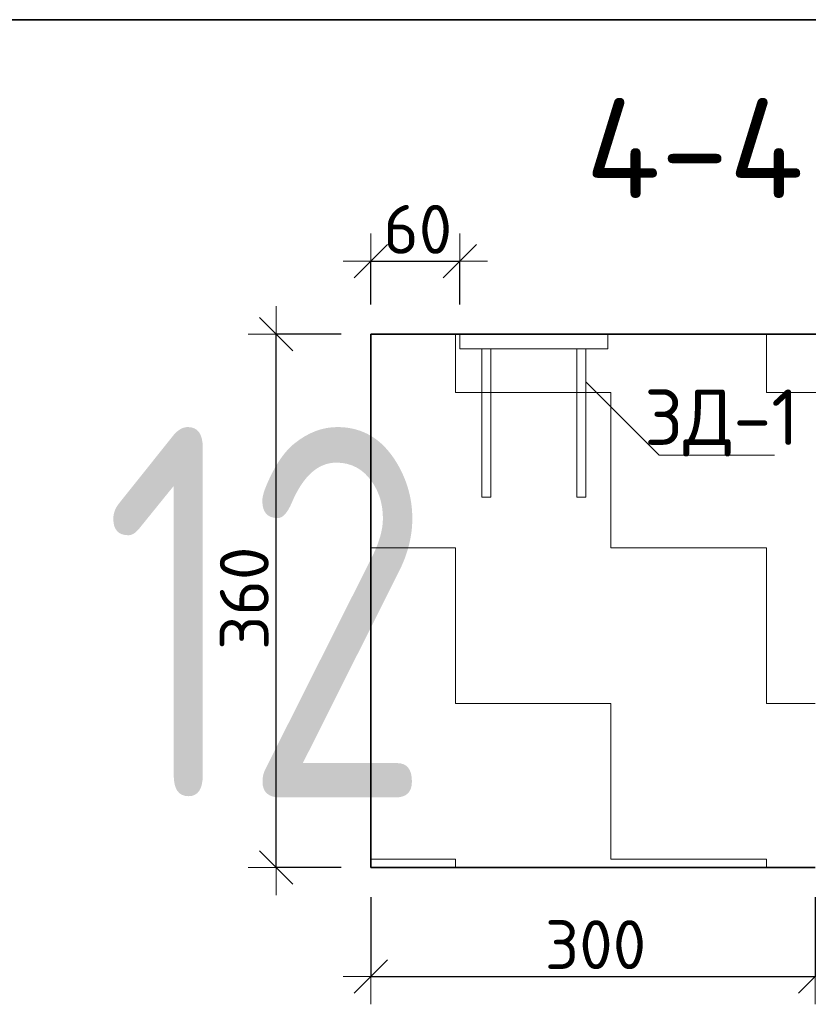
# Model space of a CAD drawing. Header units: metres. Extents: x -38 to 97, y -15 to 21.
# Tile 186 of 216: x 75.936 to 76.468, y 12.607 to 13.272. Entities that reach past the tile are written whole.
import ezdxf

# ---------------------------------------------------------------- set-up
doc = ezdxf.new("R2010")
doc.units = ezdxf.units.M
doc.header["$PDMODE"] = 65
for name, color, linetype, lineweight in [('XR$3$Перекрытие_ Сборный элемент', 7, 'Continuous', 35), ('XR$3$Размерная линия_ общее', 7, 'Continuous', 13), ('XR$3$Текст_ общее_1', 7, 'Continuous', 13), ('XR$4$Перекрытие_ Сборный элемент', 7, 'Continuous', 35), ('XR$4$Размерная линия_ общее', 7, 'Continuous', 13), ('XR$4$Текст_ общее_1', 7, 'Continuous', 13), ('XR$6$Перекрытие_ Сборный элемент', 7, 'Continuous', 35), ('XR$6$Размерная линия_ общее', 7, 'Continuous', 13), ('XR$6$Текст_ общее_1', 7, 'Continuous', 13)]:
    doc.layers.add(name, color=color, linetype=linetype, lineweight=lineweight)
doc.styles.add('ISOCPEUR', font='txt')
doc.dimstyles.new('DIMSTYLE_11', dxfattribs={"dimtxt": 0.033, "dimasz": 0.0375, "dimexe": 0, "dimexo": 0, "dimgap": 0.0165, "dimtad": 2, "dimdec": 0, "dimlfac": 1000, "dimrnd": 1, "dimzin": 12, "dimdsep": 46, "dimtxsty": 'ISOCPEUR', "dimblk1": 'ALL_ML_STRICH', "dimblk2": 'ALL_ML_STRICH', "dimsah": 1, "dimcen": 0, "dimclrd": 7, "dimclre": 256, "dimclrt": 7, "dimadec": 0, "dimazin": 0, "dimtfac": 1, "dimtdec": 0, "dimtix": 1, "dimtmove": 2, "dimatfit": 3, "dimfxl": 0, "dimtvp": 1.2, "dimtzin": 0, "dimlwd": 0, "dimlwe": -3, "dimarcsym": 0})
doc.dimstyles.new('DIMSTYLE_8', dxfattribs={"dimtxt": 0.033, "dimasz": 0.0375, "dimexe": 0, "dimexo": 0, "dimgap": 0.0165, "dimtad": 2, "dimdec": 0, "dimlfac": 1000, "dimrnd": 1, "dimzin": 12, "dimdsep": 46, "dimtxsty": 'ISOCPEUR', "dimblk1": 'ALL_ML_STRICH', "dimblk2": 'ALL_ML_STRICH', "dimsah": 1, "dimcen": 0, "dimclrd": 7, "dimclre": 256, "dimclrt": 7, "dimadec": 0, "dimazin": 0, "dimtfac": 1, "dimtdec": 0, "dimtix": 1, "dimtmove": 2, "dimatfit": 3, "dimfxl": 0, "dimtzin": 0, "dimlwd": 0, "dimlwe": -3, "dimarcsym": 0})
pattern_1 = [(0, (0.21, 0.21), (0.105, 0.105), [0.105, -0.105]), (90, (0.21, 0.21), (-0.105, 0.105), [0.105, -0.105])]

# ---------------------------------------------------------------- blocks, each defined once
blk = doc.blocks.new('ALL_ML_STRICH')
at = {"color": 0, "linetype": 'ByBlock', "lineweight": -2}
for p, q in [((0, -0.5), (0, 0.5)), ((-0.3, -0.3), (0.3, 0.3)), ((-1, 0), (0.5, 0))]:
    blk.add_line(p, q, dxfattribs=at)
blk = doc.blocks.new('*D111')
at = {"layer": 'DEFPOINTS', "color": 7, "linetype": 'Continuous', "lineweight": 13, "transparency": 33554687}
for p in [(76.17301, 13.05949), (76.10904, 12.69949), (76.17301, 12.69949)]:
    blk.add_point(p, dxfattribs=at)
at = {"layer": 'XR$3$Размерная линия_ общее', "color": 253, "linetype": 'Continuous', "lineweight": -2, "true_color": 0xa0a0a0, "transparency": 33554687}
for p, q in [((76.15301, 13.05949), (76.10904, 13.05949)), ((76.15301, 12.69949), (76.10904, 12.69949))]:
    blk.add_line(p, q, dxfattribs=at)
at = {"layer": 'XR$3$Размерная линия_ общее', "color": 7, "linetype": 'Continuous', "lineweight": -2, "transparency": 33554687}
blk.add_line((76.10904, 12.69949), (76.10904, 13.05949), dxfattribs=at)
at = {"layer": 'XR$3$Размерная линия_ общее', "color": 7, "linetype": 'Continuous', "lineweight": 13, "transparency": 33554687, "xscale": 0.0375, "yscale": 0.0375, "zscale": 0.0375}
for p, rotation in [((76.10904, 13.05949), 90), ((76.10904, 12.69949), 270)]:
    blk.add_blockref('ALL_ML_STRICH', p, dxfattribs=dict(at, rotation=rotation))
at = {"layer": 'XR$3$Размерная линия_ общее', "color": 7, "linetype": 'Continuous', "lineweight": 13, "transparency": 33554687, "insert": (76.08754, 12.88114), "char_height": 0.033, "width": 0.099, "attachment_point": 5, "rotation": 90, "style": 'ISOCPEUR'}
blk.add_mtext('\\A1;{360}', dxfattribs=at)
blk = doc.blocks.new('*D112')
at = {"layer": 'DEFPOINTS', "color": 7, "linetype": 'Continuous', "lineweight": 13, "transparency": 33554687}
for p in [(76.17301, 12.69949), (76.47301, 12.69949), (76.17301, 12.62581)]:
    blk.add_point(p, dxfattribs=at)
at = {"layer": 'XR$3$Размерная линия_ общее', "color": 253, "linetype": 'Continuous', "lineweight": -2, "true_color": 0xa0a0a0, "transparency": 33554687}
for p, q in [((76.17301, 12.67949), (76.17301, 12.62581)), ((76.47301, 12.67949), (76.47301, 12.62581))]:
    blk.add_line(p, q, dxfattribs=at)
at = {"layer": 'XR$3$Размерная линия_ общее', "color": 7, "linetype": 'Continuous', "lineweight": -2, "transparency": 33554687}
blk.add_line((76.17301, 12.62581), (76.47301, 12.62581), dxfattribs=at)
at = {"layer": 'XR$3$Размерная линия_ общее', "color": 7, "linetype": 'Continuous', "lineweight": 13, "transparency": 33554687, "xscale": 0.0375, "yscale": 0.0375, "zscale": 0.0375, "rotation": 180}
blk.add_blockref('ALL_ML_STRICH', (76.17301, 12.62581), dxfattribs=at)
at = {"layer": 'XR$3$Размерная линия_ общее', "color": 7, "linetype": 'Continuous', "lineweight": 13, "transparency": 33554687, "xscale": 0.0375, "yscale": 0.0375, "zscale": 0.0375}
blk.add_blockref('ALL_ML_STRICH', (76.47301, 12.62581), dxfattribs=at)
at = {"layer": 'XR$3$Размерная линия_ общее', "color": 7, "linetype": 'Continuous', "lineweight": 13, "transparency": 33554687, "insert": (76.32466, 12.64731), "char_height": 0.033, "width": 0.099, "attachment_point": 5, "style": 'ISOCPEUR'}
blk.add_mtext('\\A1;{300}', dxfattribs=at)
blk = doc.blocks.new('СЛОЖНЫЙ_ОБЪЕКТ_39')
at = {"layer": 'XR$3$Перекрытие_ Сборный элемент', "color": 7, "linetype": 'Continuous', "lineweight": 13, "transparency": 33554687}
for points in [[(76.33301, 13.04949), (76.23301, 13.04949), (76.23301, 13.05949), (76.33301, 13.05949), (76.33301, 13.04949)], [(76.24801, 13.04949), (76.25401, 13.04949), (76.25401, 12.94949), (76.24801, 12.94949), (76.24801, 13.04949)], [(76.31801, 13.04949), (76.31201, 13.04949), (76.31201, 12.94949), (76.31801, 12.94949), (76.31801, 13.04949)]]:
    blk.add_lwpolyline(points, close=True, dxfattribs=at)
blk = doc.blocks.new('*D229')
at = {"layer": 'DEFPOINTS', "color": 7, "linetype": 'Continuous', "lineweight": 13, "transparency": 33554687}
for p in [(76.17301, 13.10868), (76.17301, 13.05949), (76.23301, 13.05949)]:
    blk.add_point(p, dxfattribs=at)
at = {"layer": 'XR$3$Размерная линия_ общее', "color": 253, "linetype": 'Continuous', "lineweight": -2, "true_color": 0xa0a0a0, "transparency": 33554687}
for p, q in [((76.17301, 13.07949), (76.17301, 13.10868)), ((76.23301, 13.07949), (76.23301, 13.10868))]:
    blk.add_line(p, q, dxfattribs=at)
at = {"layer": 'XR$3$Размерная линия_ общее', "color": 7, "linetype": 'Continuous', "lineweight": -2, "transparency": 33554687}
blk.add_line((76.17301, 13.10868), (76.23301, 13.10868), dxfattribs=at)
at = {"layer": 'XR$3$Размерная линия_ общее', "color": 7, "linetype": 'Continuous', "lineweight": 13, "transparency": 33554687, "xscale": 0.0375, "yscale": 0.0375, "zscale": 0.0375, "rotation": 180}
blk.add_blockref('ALL_ML_STRICH', (76.17301, 13.10868), dxfattribs=at)
at = {"layer": 'XR$3$Размерная линия_ общее', "color": 7, "linetype": 'Continuous', "lineweight": 13, "transparency": 33554687, "xscale": 0.0375, "yscale": 0.0375, "zscale": 0.0375}
blk.add_blockref('ALL_ML_STRICH', (76.23301, 13.10868), dxfattribs=at)
at = {"layer": 'XR$3$Размерная линия_ общее', "color": 7, "linetype": 'Continuous', "lineweight": 13, "transparency": 33554687, "insert": (76.20466, 13.13018), "char_height": 0.033, "width": 0.066, "attachment_point": 5, "style": 'ISOCPEUR'}
blk.add_mtext('\\A1;{60}', dxfattribs=at)
blk = doc.blocks.new('*D552')
at = {"layer": 'DEFPOINTS', "color": 7, "linetype": 'Continuous', "lineweight": 13, "transparency": 33554687}
for p in [(76.17301, 13.05949), (76.10904, 12.69949), (76.17301, 12.69949)]:
    blk.add_point(p, dxfattribs=at)
at = {"layer": 'XR$4$Размерная линия_ общее', "color": 253, "linetype": 'Continuous', "lineweight": -2, "true_color": 0xa0a0a0, "transparency": 33554687}
for p, q in [((76.15301, 13.05949), (76.10904, 13.05949)), ((76.15301, 12.69949), (76.10904, 12.69949))]:
    blk.add_line(p, q, dxfattribs=at)
at = {"layer": 'XR$4$Размерная линия_ общее', "color": 7, "linetype": 'Continuous', "lineweight": -2, "transparency": 33554687}
blk.add_line((76.10904, 12.69949), (76.10904, 13.05949), dxfattribs=at)
at = {"layer": 'XR$4$Размерная линия_ общее', "color": 7, "linetype": 'Continuous', "lineweight": 13, "transparency": 33554687, "xscale": 0.0375, "yscale": 0.0375, "zscale": 0.0375}
for p, rotation in [((76.10904, 13.05949), 90), ((76.10904, 12.69949), 270)]:
    blk.add_blockref('ALL_ML_STRICH', p, dxfattribs=dict(at, rotation=rotation))
at = {"layer": 'XR$4$Размерная линия_ общее', "color": 7, "linetype": 'Continuous', "lineweight": 13, "transparency": 33554687, "insert": (76.08754, 12.88114), "char_height": 0.033, "width": 0.099, "attachment_point": 5, "rotation": 90, "style": 'ISOCPEUR'}
blk.add_mtext('\\A1;{360}', dxfattribs=at)
blk = doc.blocks.new('*D553')
at = {"layer": 'DEFPOINTS', "color": 7, "linetype": 'Continuous', "lineweight": 13, "transparency": 33554687}
for p in [(76.17301, 12.69949), (76.47301, 12.69949), (76.17301, 12.62581)]:
    blk.add_point(p, dxfattribs=at)
at = {"layer": 'XR$4$Размерная линия_ общее', "color": 253, "linetype": 'Continuous', "lineweight": -2, "true_color": 0xa0a0a0, "transparency": 33554687}
for p, q in [((76.17301, 12.67949), (76.17301, 12.62581)), ((76.47301, 12.67949), (76.47301, 12.62581))]:
    blk.add_line(p, q, dxfattribs=at)
at = {"layer": 'XR$4$Размерная линия_ общее', "color": 7, "linetype": 'Continuous', "lineweight": -2, "transparency": 33554687}
blk.add_line((76.17301, 12.62581), (76.47301, 12.62581), dxfattribs=at)
at = {"layer": 'XR$4$Размерная линия_ общее', "color": 7, "linetype": 'Continuous', "lineweight": 13, "transparency": 33554687, "xscale": 0.0375, "yscale": 0.0375, "zscale": 0.0375, "rotation": 180}
blk.add_blockref('ALL_ML_STRICH', (76.17301, 12.62581), dxfattribs=at)
at = {"layer": 'XR$4$Размерная линия_ общее', "color": 7, "linetype": 'Continuous', "lineweight": 13, "transparency": 33554687, "xscale": 0.0375, "yscale": 0.0375, "zscale": 0.0375}
blk.add_blockref('ALL_ML_STRICH', (76.47301, 12.62581), dxfattribs=at)
at = {"layer": 'XR$4$Размерная линия_ общее', "color": 7, "linetype": 'Continuous', "lineweight": 13, "transparency": 33554687, "insert": (76.32466, 12.64731), "char_height": 0.033, "width": 0.099, "attachment_point": 5, "style": 'ISOCPEUR'}
blk.add_mtext('\\A1;{300}', dxfattribs=at)
blk = doc.blocks.new('СЛОЖНЫЙ_ОБЪЕКТ_80')
at = {"layer": 'XR$4$Перекрытие_ Сборный элемент', "color": 7, "linetype": 'Continuous', "lineweight": 13, "transparency": 33554687}
for points in [[(76.33301, 13.04949), (76.23301, 13.04949), (76.23301, 13.05949), (76.33301, 13.05949), (76.33301, 13.04949)], [(76.24801, 13.04949), (76.25401, 13.04949), (76.25401, 12.94949), (76.24801, 12.94949), (76.24801, 13.04949)], [(76.31801, 13.04949), (76.31201, 13.04949), (76.31201, 12.94949), (76.31801, 12.94949), (76.31801, 13.04949)]]:
    blk.add_lwpolyline(points, close=True, dxfattribs=at)
blk = doc.blocks.new('*D560')
at = {"layer": 'DEFPOINTS', "color": 7, "linetype": 'Continuous', "lineweight": 13, "transparency": 33554687}
for p in [(76.17301, 13.10868), (76.17301, 13.05949), (76.23301, 13.05949)]:
    blk.add_point(p, dxfattribs=at)
at = {"layer": 'XR$4$Размерная линия_ общее', "color": 253, "linetype": 'Continuous', "lineweight": -2, "true_color": 0xa0a0a0, "transparency": 33554687}
for p, q in [((76.17301, 13.07949), (76.17301, 13.10868)), ((76.23301, 13.07949), (76.23301, 13.10868))]:
    blk.add_line(p, q, dxfattribs=at)
at = {"layer": 'XR$4$Размерная линия_ общее', "color": 7, "linetype": 'Continuous', "lineweight": -2, "transparency": 33554687}
blk.add_line((76.17301, 13.10868), (76.23301, 13.10868), dxfattribs=at)
at = {"layer": 'XR$4$Размерная линия_ общее', "color": 7, "linetype": 'Continuous', "lineweight": 13, "transparency": 33554687, "xscale": 0.0375, "yscale": 0.0375, "zscale": 0.0375, "rotation": 180}
blk.add_blockref('ALL_ML_STRICH', (76.17301, 13.10868), dxfattribs=at)
at = {"layer": 'XR$4$Размерная линия_ общее', "color": 7, "linetype": 'Continuous', "lineweight": 13, "transparency": 33554687, "xscale": 0.0375, "yscale": 0.0375, "zscale": 0.0375}
blk.add_blockref('ALL_ML_STRICH', (76.23301, 13.10868), dxfattribs=at)
at = {"layer": 'XR$4$Размерная линия_ общее', "color": 7, "linetype": 'Continuous', "lineweight": 13, "transparency": 33554687, "insert": (76.20466, 13.13018), "char_height": 0.033, "width": 0.066, "attachment_point": 5, "style": 'ISOCPEUR'}
blk.add_mtext('\\A1;{60}', dxfattribs=at)
blk = doc.blocks.new('*D915')
at = {"layer": 'DEFPOINTS', "color": 7, "linetype": 'Continuous', "lineweight": 13, "transparency": 33554687}
for p in [(76.17301, 13.05949), (76.10904, 12.69949), (76.17301, 12.69949)]:
    blk.add_point(p, dxfattribs=at)
at = {"layer": 'XR$6$Размерная линия_ общее', "color": 253, "linetype": 'Continuous', "lineweight": -2, "true_color": 0xa0a0a0, "transparency": 33554687}
for p, q in [((76.15301, 13.05949), (76.10904, 13.05949)), ((76.15301, 12.69949), (76.10904, 12.69949))]:
    blk.add_line(p, q, dxfattribs=at)
at = {"layer": 'XR$6$Размерная линия_ общее', "color": 7, "linetype": 'Continuous', "lineweight": -2, "transparency": 33554687}
blk.add_line((76.10904, 12.69949), (76.10904, 13.05949), dxfattribs=at)
at = {"layer": 'XR$6$Размерная линия_ общее', "color": 7, "linetype": 'Continuous', "lineweight": 13, "transparency": 33554687, "xscale": 0.0375, "yscale": 0.0375, "zscale": 0.0375}
for p, rotation in [((76.10904, 13.05949), 90), ((76.10904, 12.69949), 270)]:
    blk.add_blockref('ALL_ML_STRICH', p, dxfattribs=dict(at, rotation=rotation))
at = {"layer": 'XR$6$Размерная линия_ общее', "color": 7, "linetype": 'Continuous', "lineweight": 13, "transparency": 33554687, "insert": (76.08754, 12.88114), "char_height": 0.033, "width": 0.099, "attachment_point": 5, "rotation": 90, "style": 'ISOCPEUR'}
blk.add_mtext('\\A1;{360}', dxfattribs=at)
blk = doc.blocks.new('*D916')
at = {"layer": 'DEFPOINTS', "color": 7, "linetype": 'Continuous', "lineweight": 13, "transparency": 33554687}
for p in [(76.17301, 12.69949), (76.47301, 12.69949), (76.17301, 12.62581)]:
    blk.add_point(p, dxfattribs=at)
at = {"layer": 'XR$6$Размерная линия_ общее', "color": 253, "linetype": 'Continuous', "lineweight": -2, "true_color": 0xa0a0a0, "transparency": 33554687}
for p, q in [((76.17301, 12.67949), (76.17301, 12.62581)), ((76.47301, 12.67949), (76.47301, 12.62581))]:
    blk.add_line(p, q, dxfattribs=at)
at = {"layer": 'XR$6$Размерная линия_ общее', "color": 7, "linetype": 'Continuous', "lineweight": -2, "transparency": 33554687}
blk.add_line((76.17301, 12.62581), (76.47301, 12.62581), dxfattribs=at)
at = {"layer": 'XR$6$Размерная линия_ общее', "color": 7, "linetype": 'Continuous', "lineweight": 13, "transparency": 33554687, "xscale": 0.0375, "yscale": 0.0375, "zscale": 0.0375, "rotation": 180}
blk.add_blockref('ALL_ML_STRICH', (76.17301, 12.62581), dxfattribs=at)
at = {"layer": 'XR$6$Размерная линия_ общее', "color": 7, "linetype": 'Continuous', "lineweight": 13, "transparency": 33554687, "xscale": 0.0375, "yscale": 0.0375, "zscale": 0.0375}
blk.add_blockref('ALL_ML_STRICH', (76.47301, 12.62581), dxfattribs=at)
at = {"layer": 'XR$6$Размерная линия_ общее', "color": 7, "linetype": 'Continuous', "lineweight": 13, "transparency": 33554687, "insert": (76.32466, 12.64731), "char_height": 0.033, "width": 0.099, "attachment_point": 5, "style": 'ISOCPEUR'}
blk.add_mtext('\\A1;{300}', dxfattribs=at)
blk = doc.blocks.new('СЛОЖНЫЙ_ОБЪЕКТ_112')
at = {"layer": 'XR$6$Перекрытие_ Сборный элемент', "color": 7, "linetype": 'Continuous', "lineweight": 13, "transparency": 33554687}
for points in [[(76.33301, 13.04949), (76.23301, 13.04949), (76.23301, 13.05949), (76.33301, 13.05949), (76.33301, 13.04949)], [(76.24801, 13.04949), (76.25401, 13.04949), (76.25401, 12.94949), (76.24801, 12.94949), (76.24801, 13.04949)], [(76.31801, 13.04949), (76.31201, 13.04949), (76.31201, 12.94949), (76.31801, 12.94949), (76.31801, 13.04949)]]:
    blk.add_lwpolyline(points, close=True, dxfattribs=at)
blk = doc.blocks.new('*D923')
at = {"layer": 'DEFPOINTS', "color": 7, "linetype": 'Continuous', "lineweight": 13, "transparency": 33554687}
for p in [(76.17301, 13.10868), (76.17301, 13.05949), (76.23301, 13.05949)]:
    blk.add_point(p, dxfattribs=at)
at = {"layer": 'XR$6$Размерная линия_ общее', "color": 253, "linetype": 'Continuous', "lineweight": -2, "true_color": 0xa0a0a0, "transparency": 33554687}
for p, q in [((76.17301, 13.07949), (76.17301, 13.10868)), ((76.23301, 13.07949), (76.23301, 13.10868))]:
    blk.add_line(p, q, dxfattribs=at)
at = {"layer": 'XR$6$Размерная линия_ общее', "color": 7, "linetype": 'Continuous', "lineweight": -2, "transparency": 33554687}
blk.add_line((76.17301, 13.10868), (76.23301, 13.10868), dxfattribs=at)
at = {"layer": 'XR$6$Размерная линия_ общее', "color": 7, "linetype": 'Continuous', "lineweight": 13, "transparency": 33554687, "xscale": 0.0375, "yscale": 0.0375, "zscale": 0.0375, "rotation": 180}
blk.add_blockref('ALL_ML_STRICH', (76.17301, 13.10868), dxfattribs=at)
at = {"layer": 'XR$6$Размерная линия_ общее', "color": 7, "linetype": 'Continuous', "lineweight": 13, "transparency": 33554687, "xscale": 0.0375, "yscale": 0.0375, "zscale": 0.0375}
blk.add_blockref('ALL_ML_STRICH', (76.23301, 13.10868), dxfattribs=at)
at = {"layer": 'XR$6$Размерная линия_ общее', "color": 7, "linetype": 'Continuous', "lineweight": 13, "transparency": 33554687, "insert": (76.20466, 13.13018), "char_height": 0.033, "width": 0.066, "attachment_point": 5, "style": 'ISOCPEUR'}
blk.add_mtext('\\A1;{60}', dxfattribs=at)

msp = doc.modelspace()

# ---------------------------------------------------------------- hatches: boundary and pattern name
at = {"linetype": 'Continuous', "lineweight": 13, "transparency": 33554687}
h = msp.add_hatch(dxfattribs=at)
h.set_pattern_fill('____', scale=0.105, style=0, pattern_type=2)
h.set_pattern_definition(pattern_1)
h.paths.add_polyline_path([(76.17301, 13.05949), (76.17301, 12.69949), (76.47301, 12.69949), (76.47301, 12.85949), (76.67716, 12.85949), (76.67716, 13.05949)], flags=0)
h = msp.add_hatch(dxfattribs=at)
h.set_pattern_fill('____', scale=0.105, style=0, pattern_type=2)
h.set_pattern_definition(pattern_1)
h.paths.add_polyline_path([(76.17301, 13.05949), (76.17301, 12.69949), (76.47301, 12.69949), (76.47301, 12.85949), (76.67716, 12.85949), (76.67716, 13.05949)], flags=0)
h = msp.add_hatch(dxfattribs=at)
h.set_pattern_fill('____', scale=0.105, style=0, pattern_type=2)
h.set_pattern_definition(pattern_1)
h.paths.add_polyline_path([(76.17301, 13.05949), (76.17301, 12.69949), (76.47301, 12.69949), (76.47301, 12.85949), (76.67716, 12.85949), (76.67716, 13.05949)], flags=0)

# ---------------------------------------------------------------- linework, layer by layer
at = {"color": 7, "linetype": 'Continuous', "lineweight": 35, "transparency": 33554687}
for p, q in [((86.41979, 13.27171), (67.91979, 13.27171)), ((76.17301, 13.05949), (76.17301, 12.85949)), ((76.67716, 13.05949), (76.17301, 13.05949)), ((76.17301, 13.05949), (76.17301, 12.85949)), ((76.67716, 13.05949), (76.17301, 13.05949)), ((76.17301, 13.05949), (76.17301, 12.85949)), ((76.67716, 13.05949), (76.17301, 13.05949)), ((76.17301, 12.85949), (76.17301, 12.69949)), ((76.17301, 12.85949), (76.17301, 12.69949)), ((76.17301, 12.85949), (76.17301, 12.69949)), ((76.17301, 12.69949), (76.47301, 12.69949)), ((76.17301, 12.69949), (76.47301, 12.69949)), ((76.17301, 12.69949), (76.47301, 12.69949))]:
    msp.add_line(p, q, dxfattribs=at)
at = {"color": 7, "linetype": 'Continuous', "lineweight": 13, "transparency": 33554687}
msp.add_lwpolyline([(76.31801, 13.02731), (76.36751, 12.97781), (76.44538, 12.97781)], dxfattribs=at)
msp.add_lwpolyline([(76.31801, 13.02731), (76.36751, 12.97781), (76.44538, 12.97781)], dxfattribs=at)
msp.add_lwpolyline([(76.31801, 13.02731), (76.36751, 12.97781), (76.44538, 12.97781)], dxfattribs=at)

# ---------------------------------------------------------------- block references
at = {"layer": 'XR$3$Перекрытие_ Сборный элемент', "color": 7, "linetype": 'Continuous', "lineweight": 13, "transparency": 33554687}
msp.add_blockref('СЛОЖНЫЙ_ОБЪЕКТ_39', (0, 0), dxfattribs=at)
at = {"layer": 'XR$4$Перекрытие_ Сборный элемент', "color": 7, "linetype": 'Continuous', "lineweight": 13, "transparency": 33554687}
msp.add_blockref('СЛОЖНЫЙ_ОБЪЕКТ_80', (0, 0), dxfattribs=at)
at = {"layer": 'XR$6$Перекрытие_ Сборный элемент', "color": 7, "linetype": 'Continuous', "lineweight": 13, "transparency": 33554687}
msp.add_blockref('СЛОЖНЫЙ_ОБЪЕКТ_112', (0, 0), dxfattribs=at)

# ---------------------------------------------------------------- texts
at = {"color": 7, "linetype": 'Continuous', "lineweight": 50, "transparency": 33554687, "insert": (76.39153, 13.18495), "char_height": 0.0675, "width": 0.1863, "attachment_point": 5, "style": 'ISOCPEUR'}
msp.add_mtext('\\A1;{\\fISOCPEUR|i0|b0;\\H0.067500;\\W1.000000;\\C7;4-4}\\P', dxfattribs=at)
msp.add_mtext('\\A1;{\\fISOCPEUR|i0|b0;\\H0.067500;\\W1.000000;\\C7;4-4}\\P', dxfattribs=at)
msp.add_mtext('\\A1;{\\fISOCPEUR|i0|b0;\\H0.067500;\\W1.000000;\\C7;4-4}\\P', dxfattribs=at)
at = {"color": 7, "linetype": 'Continuous', "lineweight": 35, "transparency": 33554687, "insert": (75.99245, 12.74671), "char_height": 0.25, "width": 0.3935674, "attachment_point": 7, "style": 'ISOCPEUR'}
msp.add_mtext('\\W0.75;12', dxfattribs=at)
at = {"layer": 'XR$3$Текст_ общее_1', "color": 7, "linetype": 'Continuous', "lineweight": 13, "transparency": 33554687, "insert": (76.40976, 12.99948), "char_height": 0.0375, "width": 0.1233173, "attachment_point": 5, "style": 'ISOCPEUR'}
msp.add_mtext('\\A1;{\\fISOCPEUR|i0|b0;\\H0.037500;\\W1.000000;\\C7;ЗД-1}\\P', dxfattribs=at)
at = {"layer": 'XR$4$Текст_ общее_1', "color": 7, "linetype": 'Continuous', "lineweight": 13, "transparency": 33554687, "insert": (76.40976, 12.99948), "char_height": 0.0375, "width": 0.1233173, "attachment_point": 5, "style": 'ISOCPEUR'}
msp.add_mtext('\\A1;{\\fISOCPEUR|i0|b0;\\H0.037500;\\W1.000000;\\C7;ЗД-1}\\P', dxfattribs=at)
at = {"layer": 'XR$6$Текст_ общее_1', "color": 7, "linetype": 'Continuous', "lineweight": 13, "transparency": 33554687, "insert": (76.40976, 12.99948), "char_height": 0.0375, "width": 0.1233173, "attachment_point": 5, "style": 'ISOCPEUR'}
msp.add_mtext('\\A1;{\\fISOCPEUR|i0|b0;\\H0.037500;\\W1.000000;\\C7;ЗД-1}\\P', dxfattribs=at)

# ---------------------------------------------------------------- dimensions: what is measured, and where the dimension line sits
at = {"layer": 'XR$3$Размерная линия_ общее', "color": 7, "linetype": 'Continuous', "lineweight": 13, "transparency": 33554687}
for base, p1, p2, dimstyle, picture, middle in [((76.23301, 13.10868), (76.17301, 13.07949), (76.23301, 13.07949), 'DIMSTYLE_11', '*D229', (76.20466, 13.13018)), ((76.47301, 12.62581), (76.17301, 12.67949), (76.47301, 12.67949), 'DIMSTYLE_8', '*D112', (76.32466, 12.64731))]:
    dim = msp.add_linear_dim(base=base, p1=p1, p2=p2, dimstyle=dimstyle, override={"dimpost": '<>', "dimclrd": 7, "dimclre": 253, "dimclrt": 7, "dimlwd": 0, "dimlwe": 65533}, dxfattribs=at)
    dim.commit()
    dim.dimension.update_dxf_attribs({"geometry": picture, "text_midpoint": middle, "dimtype": 160})
dim = msp.add_linear_dim(base=(76.10904, 13.05949), p1=(76.15301, 12.69949), p2=(76.15301, 13.05949), angle=90, dimstyle='DIMSTYLE_8', override={"dimpost": '<>', "dimclrd": 7, "dimclre": 253, "dimclrt": 7, "dimlwd": 0, "dimlwe": 65533}, dxfattribs=at)
dim.commit()
dim.dimension.update_dxf_attribs({"geometry": '*D111', "text_midpoint": (76.08754, 12.88114), "dimtype": 160})
at = {"layer": 'XR$4$Размерная линия_ общее', "color": 7, "linetype": 'Continuous', "lineweight": 13, "transparency": 33554687}
for base, p1, p2, dimstyle, picture, middle in [((76.23301, 13.10868), (76.17301, 13.07949), (76.23301, 13.07949), 'DIMSTYLE_11', '*D560', (76.20466, 13.13018)), ((76.47301, 12.62581), (76.17301, 12.67949), (76.47301, 12.67949), 'DIMSTYLE_8', '*D553', (76.32466, 12.64731))]:
    dim = msp.add_linear_dim(base=base, p1=p1, p2=p2, dimstyle=dimstyle, override={"dimpost": '<>', "dimclrd": 7, "dimclre": 253, "dimclrt": 7, "dimlwd": 0, "dimlwe": 65533}, dxfattribs=at)
    dim.commit()
    dim.dimension.update_dxf_attribs({"geometry": picture, "text_midpoint": middle, "dimtype": 160})
dim = msp.add_linear_dim(base=(76.10904, 13.05949), p1=(76.15301, 12.69949), p2=(76.15301, 13.05949), angle=90, dimstyle='DIMSTYLE_8', override={"dimpost": '<>', "dimclrd": 7, "dimclre": 253, "dimclrt": 7, "dimlwd": 0, "dimlwe": 65533}, dxfattribs=at)
dim.commit()
dim.dimension.update_dxf_attribs({"geometry": '*D552', "text_midpoint": (76.08754, 12.88114), "dimtype": 160})
at = {"layer": 'XR$6$Размерная линия_ общее', "color": 7, "linetype": 'Continuous', "lineweight": 13, "transparency": 33554687}
for base, p1, p2, dimstyle, picture, middle in [((76.23301, 13.10868), (76.17301, 13.07949), (76.23301, 13.07949), 'DIMSTYLE_11', '*D923', (76.20466, 13.13018)), ((76.47301, 12.62581), (76.17301, 12.67949), (76.47301, 12.67949), 'DIMSTYLE_8', '*D916', (76.32466, 12.64731))]:
    dim = msp.add_linear_dim(base=base, p1=p1, p2=p2, dimstyle=dimstyle, override={"dimpost": '<>', "dimclrd": 7, "dimclre": 253, "dimclrt": 7, "dimlwd": 0, "dimlwe": 65533}, dxfattribs=at)
    dim.commit()
    dim.dimension.update_dxf_attribs({"geometry": picture, "text_midpoint": middle, "dimtype": 160})
dim = msp.add_linear_dim(base=(76.10904, 13.05949), p1=(76.15301, 12.69949), p2=(76.15301, 13.05949), angle=90, dimstyle='DIMSTYLE_8', override={"dimpost": '<>', "dimclrd": 7, "dimclre": 253, "dimclrt": 7, "dimlwd": 0, "dimlwe": 65533}, dxfattribs=at)
dim.commit()
dim.dimension.update_dxf_attribs({"geometry": '*D915', "text_midpoint": (76.08754, 12.88114), "dimtype": 160})

doc.saveas('drawing.dxf')
